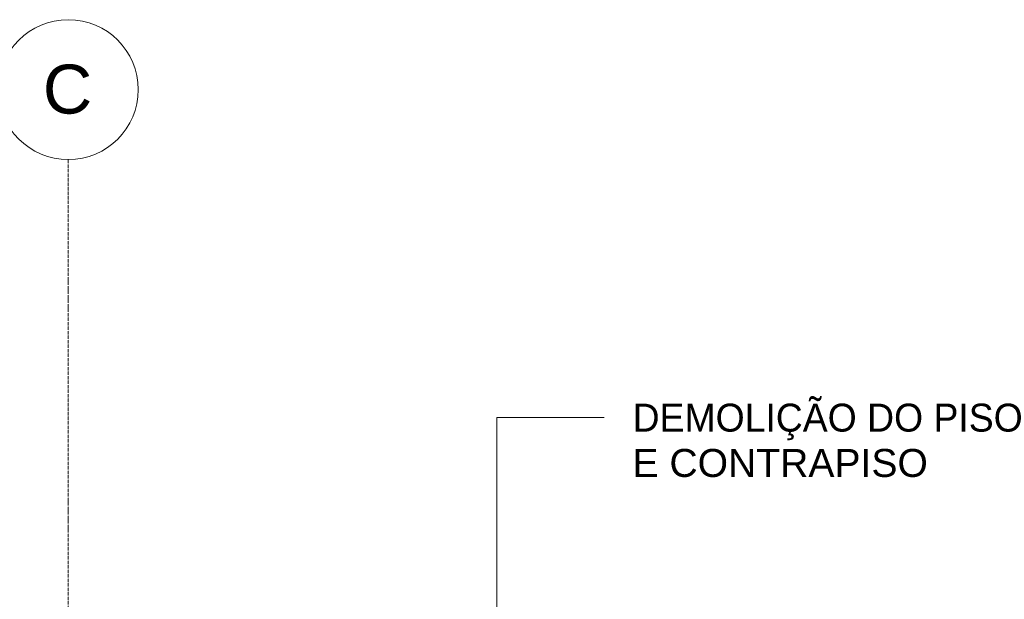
# Model space of a CAD drawing. Header units: millimetres. Extents: x -5210 to 64392, y -2302 to 8822.
# Tile 254 of 256: x 51349 to 54868, y 6750 to 8822. Entities that reach past the tile are written whole.
import ezdxf

# ---------------------------------------------------------------- set-up
doc = ezdxf.new("R2010")
doc.units = ezdxf.units.MM
doc.linetypes.add('_Traço - ponto', pattern=[16, 12, -2, 0, -2])
for name, color, linetype, lineweight in [('G-ANNO-TEXT', 231, 'Continuous', 9), ('S-GRID', 1, 'Continuous', 9), ('S-GRID-IDEN', 1, 'Continuous', 9)]:
    doc.layers.add(name, color=color, linetype=linetype, lineweight=lineweight)
doc.styles.add('Arial_2', font='arial.ttf', dxfattribs={"height": 175})
doc.styles.add('Arial_3', font='arial.ttf', dxfattribs={"height": 100})

# ---------------------------------------------------------------- blocks, each defined once
blk = doc.blocks.new('Grid - Head Grid-11506-CORTE D - MANTER _ DEMOLIR')
at = {"layer": 'S-GRID-IDEN'}
blk.add_circle((673.5, 8571.9), 250, dxfattribs=at)

msp = doc.modelspace()

# ---------------------------------------------------------------- linework, layer by layer
at = {"layer": 'G-ANNO-TEXT', "color": 7}
for p, q in [((53053.845, 7399.185), (53437.281, 7399.185)), ((53053.845, 1004.664), (53053.845, 7399.185))]:
    msp.add_line(p, q, dxfattribs=at)
at = {"layer": 'S-GRID', "linetype": '_Traço - ponto'}
msp.add_line((51522.934, -2301.558), (51522.934, 8321.869), dxfattribs=at)

# ---------------------------------------------------------------- block references
at = {"layer": 'S-GRID-IDEN'}
msp.add_blockref('Grid - Head Grid-11506-CORTE D - MANTER _ DEMOLIR', (50849.442, 0), dxfattribs=at)

# ---------------------------------------------------------------- texts
at = {"layer": 'G-ANNO-TEXT', "color": 7, "char_height": 100, "attachment_point": 1, "style": 'Arial_3'}
for s, insert, width in [('DEMOLIÇÃO DO PISO ', (53538.881, 7449.185), 1843.88125), ('E CONTRAPISO', (53538.881, 7287.128), 1302.74219)]:
    msp.add_mtext(s, dxfattribs=dict(at, insert=insert, width=width))
at = {"layer": 'S-GRID-IDEN', "insert": (51431.873, 8661.24), "char_height": 175, "width": 216.45562, "attachment_point": 1, "style": 'Arial_2'}
msp.add_mtext('C', dxfattribs=at)

doc.saveas('drawing.dxf')
